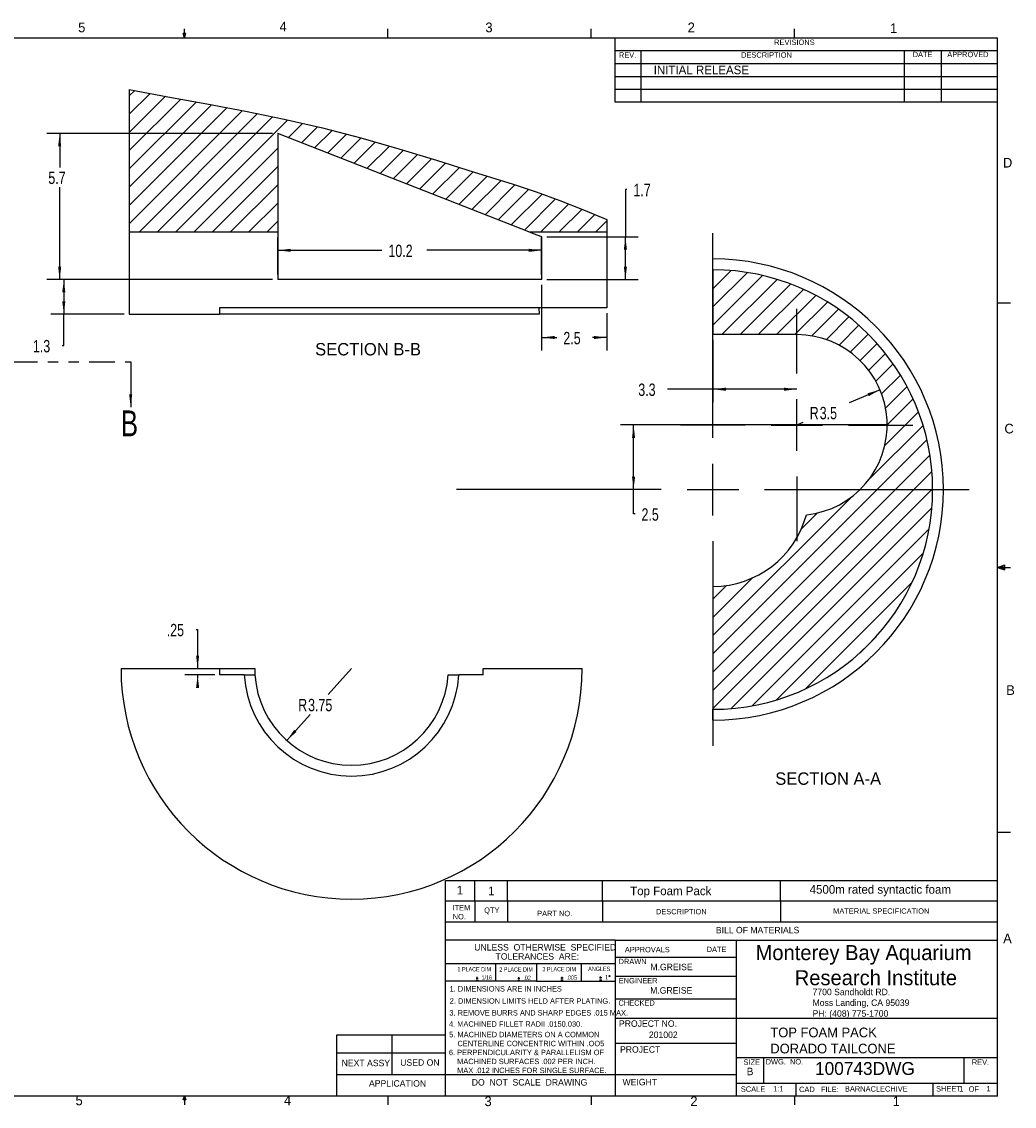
# Model space of a CAD drawing. Extents: x 0.5 to 16.5, y 0.3 to 10.8.
# Tile 2 of 2: x 6.9 to 16.5, y 0.3 to 10.8. Entities that reach past the tile are written whole.
import ezdxf

# ---------------------------------------------------------------- set-up
doc = ezdxf.new("R2010")
doc.units = 0
doc.header["$PDSIZE"] = -1
doc.linetypes.add('SLDSECTION0', pattern=[0.5, 0.25, -0.05, 0.05, -0.05, 0.05, -0.05])
doc.layers.get('0').update_dxf_attribs({"linetype": 'CONTINUOUS'})
doc.layers.get('DEFPOINTS').update_dxf_attribs({"linetype": 'CONTINUOUS'})
doc.dimstyles.new('SLDDIMSTYLE1', dxfattribs={"dimtxt": 0.12, "dimasz": 0.125, "dimexe": 0.125, "dimexo": 0.0625, "dimgap": 0.03, "dimtad": 0, "dimtih": 1, "dimtoh": 1, "dimdec": 1, "dimlfac": 4, "dimzin": 12, "dimtxsty": 'STANDARD', "dimcen": 0.09, "dimazin": 3, "dimtfac": 1, "dimtdec": 4, "dimtofl": 0, "dimtmove": 0, "dimatfit": 3, "dimtolj": 1, "dimtzin": 12})
doc.dimstyles.new('SLDDIMSTYLE3', dxfattribs={"dimtxt": 0.12, "dimasz": 0.125, "dimexe": 0.125, "dimexo": 0.0625, "dimgap": 0.03, "dimtad": 0, "dimtih": 1, "dimtoh": 1, "dimlfac": 4, "dimzin": 12, "dimtxsty": 'STANDARD', "dimcen": 0.09, "dimazin": 3, "dimtfac": 1, "dimtdec": 4, "dimtofl": 0, "dimtmove": 0, "dimatfit": 3, "dimtolj": 1, "dimtzin": 12})
doc.dimstyles.new('SLDDIMSTYLE4', dxfattribs={"dimtxt": 0.12, "dimasz": 0.125, "dimexe": 0.125, "dimexo": 0.0625, "dimgap": 0.03, "dimtad": 0, "dimtih": 1, "dimtoh": 1, "dimlfac": 4, "dimzin": 12, "dimtxsty": 'STANDARD', "dimcen": 0.09, "dimazin": 3, "dimtfac": 1, "dimtdec": 4, "dimtofl": 0, "dimtmove": 0, "dimatfit": 3, "dimtolj": 1, "dimtzin": 12})
doc.dimstyles.new('SLDDIMSTYLE5', dxfattribs={"dimtxt": 0.12, "dimasz": 0.125, "dimexe": 0.125, "dimexo": 0.0625, "dimgap": 0.03, "dimtad": 0, "dimtih": 1, "dimtoh": 1, "dimdec": 1, "dimlfac": 4, "dimzin": 12, "dimtxsty": 'STANDARD', "dimcen": 0.09, "dimazin": 3, "dimtfac": 1, "dimtdec": 4, "dimtofl": 0, "dimtmove": 0, "dimatfit": 3, "dimtolj": 1, "dimtzin": 12})

# ---------------------------------------------------------------- blocks, each defined once
blk = doc.blocks.new('NOTE61')
at = {"color": 7}
for p, q in [((0.19, -0.116), (0.19, -0.096)), ((0.18, -0.106), (0.2, -0.106)), ((0.18, -0.126), (0.2, -0.126))]:
    blk.add_line(p, q, dxfattribs=at)
at = {"color": 7, "width": 0.75}
for s, height, p in [('1 PLACE DIM', 0.04167, (0, -0.042)), ('1/16', 0.0417, (0.233, -0.123))]:
    blk.add_text(s, height=height, dxfattribs=at).set_placement(p)
blk = doc.blocks.new('NOTE62')
at = {"color": 7}
for p, q in [((0.19, -0.116), (0.19, -0.096)), ((0.18, -0.106), (0.2, -0.106)), ((0.18, -0.126), (0.2, -0.126))]:
    blk.add_line(p, q, dxfattribs=at)
at = {"color": 7, "width": 0.75}
for s, height, p in [('2 PLACE DIM', 0.04167, (0, -0.042)), ('.02', 0.0417, (0.233, -0.123))]:
    blk.add_text(s, height=height, dxfattribs=at).set_placement(p)
blk = doc.blocks.new('NOTE63')
at = {"color": 7}
for p, q in [((0.19, -0.116), (0.19, -0.096)), ((0.18, -0.106), (0.2, -0.106)), ((0.18, -0.126), (0.2, -0.126))]:
    blk.add_line(p, q, dxfattribs=at)
at = {"color": 7, "width": 0.75}
for s, height, p in [('3 PLACE DIM', 0.04167, (0, -0.042)), ('.005', 0.0417, (0.233, -0.123))]:
    blk.add_text(s, height=height, dxfattribs=at).set_placement(p)
blk = doc.blocks.new('NOTE64')
at = {"color": 7}
for p, q in [((0.12, -0.116), (0.12, -0.096)), ((0.11, -0.106), (0.13, -0.106)), ((0.11, -0.126), (0.13, -0.126))]:
    blk.add_line(p, q, dxfattribs=at)
blk.add_circle((0.207, -0.091), 0.005, dxfattribs=at)
at = {"color": 7, "width": 0.75}
for s, p in [('ANGLES', (0, -0.042)), ('1', (0.163, -0.123))]:
    blk.add_text(s, height=0.0417, dxfattribs=at).set_placement(p)
blk = doc.blocks.new('*D4')
at = {"color": 7, "linetype": 'CONTINUOUS'}
for p, q in [((10.119, 4.534), (9.891, 4.281)), ((9.491, 3.837), (9.719, 4.09))]:
    blk.add_line(p, q, dxfattribs=at)
at = {"color": 7}
blk.add_solid([(9.491, 3.837), (9.586, 3.92), (9.564, 3.94)], dxfattribs=at)
at = {"layer": 'DEFPOINTS', "color": 7}
for p in [(10.119, 4.534), (9.491, 3.837)]:
    blk.add_point(p, dxfattribs=at)
at = {"color": 7, "width": 0.75}
for s, p in [('R', (9.602, 4.12)), ('3.75', (9.698, 4.12))]:
    blk.add_text(s, height=0.12, dxfattribs=at).set_placement(p)
blk = doc.blocks.new('*D5')
at = {"color": 7, "linetype": 'CONTINUOUS'}
for p, q in [((8.613, 4.911), (8.628, 4.911)), ((8.628, 4.911), (8.628, 4.534)), ((8.794, 4.471), (8.503, 4.471)), ((8.628, 4.471), (8.628, 4.441))]:
    blk.add_line(p, q, dxfattribs=at)
at = {"color": 7}
for points in [[(8.628, 4.534), (8.643, 4.659), (8.613, 4.659)], [(8.628, 4.471), (8.613, 4.346), (8.643, 4.346)]]:
    blk.add_solid(points, dxfattribs=at)
at = {"layer": 'DEFPOINTS', "color": 7}
for p in [(8.844, 4.534), (8.844, 4.471)]:
    blk.add_point(p, dxfattribs=at)
at = {"color": 7, "width": 0.75}
blk.add_text('.25', height=0.12, dxfattribs=at).set_placement((8.329, 4.846))
blk = doc.blocks.new('*D6')
at = {"color": 7, "linetype": 'CONTINUOUS'}
for p, q in [((15.237, 7.233), (14.937, 7.106)), ((14.431, 6.892), (14.494, 6.918))]:
    blk.add_line(p, q, dxfattribs=at)
at = {"color": 7}
blk.add_solid([(15.237, 7.233), (15.116, 7.198), (15.128, 7.171)], dxfattribs=at)
at = {"layer": 'DEFPOINTS', "color": 7}
for p in [(15.237, 7.233), (14.431, 6.892)]:
    blk.add_point(p, dxfattribs=at)
at = {"color": 7, "width": 0.75}
for s, p in [('R', (14.556, 6.947)), ('3.5', (14.653, 6.947))]:
    blk.add_text(s, height=0.12, dxfattribs=at).set_placement(p)
blk = doc.blocks.new('*D7')
at = {"color": 7, "linetype": 'CONTINUOUS'}
for p, q in [((13.619, 7.717), (13.619, 7.113)), ((13.619, 7.238), (13.18, 7.238)), ((14.431, 7.238), (13.619, 7.238))]:
    blk.add_line(p, q, dxfattribs=at)
at = {"color": 7}
for points in [[(13.619, 7.238), (13.744, 7.223), (13.744, 7.253)], [(14.431, 7.238), (14.306, 7.253), (14.306, 7.223)]]:
    blk.add_solid(points, dxfattribs=at)
at = {"layer": 'DEFPOINTS', "color": 7}
for p in [(14.431, 7.829), (13.619, 7.767)]:
    blk.add_point(p, dxfattribs=at)
at = {"color": 7, "width": 0.75}
blk.add_text('3.3', height=0.12, dxfattribs=at).set_placement((12.896, 7.173))
blk = doc.blocks.new('*D8')
at = {"color": 7, "linetype": 'CONTINUOUS'}
for p, q in [((15.319, 6.892), (12.725, 6.892)), ((12.85, 6.267), (12.85, 6.892)), ((12.85, 6.03), (12.85, 6.267)), ((12.865, 6.03), (12.85, 6.03))]:
    blk.add_line(p, q, dxfattribs=at)
at = {"color": 7}
for points in [[(12.85, 6.892), (12.835, 6.767), (12.865, 6.767)], [(12.85, 6.267), (12.865, 6.392), (12.835, 6.392)]]:
    blk.add_solid(points, dxfattribs=at)
at = {"layer": 'DEFPOINTS', "color": 7}
for p in [(13.494, 6.892), (11.324, 6.267)]:
    blk.add_point(p, dxfattribs=at)
at = {"color": 7, "width": 0.75}
blk.add_text('2.5', height=0.12, dxfattribs=at).set_placement((12.927, 5.965))
blk = doc.blocks.new('*D9')
at = {"color": 7, "linetype": 'CONTINUOUS'}
for p, q in [((12.786, 9.172), (12.771, 9.172)), ((12.771, 9.172), (12.771, 8.714)), ((12.01, 8.714), (12.896, 8.714)), ((12.771, 8.3), (12.771, 8.714)), ((12.01, 8.3), (12.896, 8.3))]:
    blk.add_line(p, q, dxfattribs=at)
at = {"color": 7}
for points in [[(12.771, 8.714), (12.756, 8.589), (12.786, 8.589)], [(12.771, 8.3), (12.786, 8.425), (12.756, 8.425)]]:
    blk.add_solid(points, dxfattribs=at)
at = {"layer": 'DEFPOINTS', "color": 7}
for p in [(11.96, 8.714), (11.96, 8.3)]:
    blk.add_point(p, dxfattribs=at)
at = {"color": 7, "width": 0.75}
blk.add_text('1.7', height=0.12, dxfattribs=at).set_placement((12.849, 9.107))
blk = doc.blocks.new('*D10')
at = {"color": 7, "linetype": 'CONTINUOUS'}
for p, q in [((9.354, 8.3), (7.207, 8.3)), ((7.332, 8.3), (7.332, 7.964)), ((7.916, 7.964), (7.207, 7.964)), ((7.332, 7.66), (7.332, 7.964)), ((7.317, 7.66), (7.332, 7.66))]:
    blk.add_line(p, q, dxfattribs=at)
at = {"color": 7}
for points in [[(7.332, 8.3), (7.317, 8.175), (7.347, 8.175)], [(7.332, 7.964), (7.347, 8.089), (7.317, 8.089)]]:
    blk.add_solid(points, dxfattribs=at)
at = {"layer": 'DEFPOINTS', "color": 7}
for p in [(9.404, 8.3), (7.966, 7.964)]:
    blk.add_point(p, dxfattribs=at)
at = {"color": 7, "width": 0.75}
blk.add_text('1.3', height=0.12, dxfattribs=at).set_placement((7.033, 7.595))
blk = doc.blocks.new('*D11')
at = {"color": 7, "linetype": 'CONTINUOUS'}
for p, q in [((9.354, 9.714), (7.167, 9.714)), ((7.292, 9.714), (7.292, 9.385)), ((7.292, 8.3), (7.292, 9.195)), ((9.354, 8.3), (7.167, 8.3))]:
    blk.add_line(p, q, dxfattribs=at)
at = {"color": 7}
for points in [[(7.292, 9.714), (7.277, 9.589), (7.307, 9.589)], [(7.292, 8.3), (7.307, 8.425), (7.277, 8.425)]]:
    blk.add_solid(points, dxfattribs=at)
at = {"layer": 'DEFPOINTS', "color": 7}
for p in [(9.404, 9.714), (9.404, 8.3)]:
    blk.add_point(p, dxfattribs=at)
at = {"color": 7, "width": 0.75}
blk.add_text('5.7', height=0.12, dxfattribs=at).set_placement((7.182, 9.225))
blk = doc.blocks.new('*D12')
at = {"color": 7, "linetype": 'CONTINUOUS'}
for p, q in [((9.404, 8.35), (9.404, 8.708)), ((11.96, 8.35), (11.96, 8.708)), ((9.404, 8.583), (10.413, 8.583)), ((11.96, 8.583), (10.848, 8.583))]:
    blk.add_line(p, q, dxfattribs=at)
at = {"color": 7}
for points in [[(9.404, 8.583), (9.529, 8.568), (9.529, 8.598)], [(11.96, 8.583), (11.835, 8.598), (11.835, 8.568)]]:
    blk.add_solid(points, dxfattribs=at)
at = {"layer": 'DEFPOINTS', "color": 7}
for p in [(9.404, 8.3), (11.96, 8.3)]:
    blk.add_point(p, dxfattribs=at)
at = {"color": 7, "width": 0.75}
blk.add_text('10.2', height=0.12, dxfattribs=at).set_placement((10.476, 8.518))
blk = doc.blocks.new('*D13')
at = {"color": 7, "linetype": 'CONTINUOUS'}
for p, q in [((11.96, 8.25), (11.96, 7.614)), ((12.591, 7.976), (12.591, 7.614)), ((11.96, 7.739), (12.107, 7.739)), ((12.591, 7.739), (12.453, 7.739))]:
    blk.add_line(p, q, dxfattribs=at)
at = {"color": 7}
for points in [[(11.96, 7.739), (12.085, 7.724), (12.085, 7.754)], [(12.591, 7.739), (12.466, 7.754), (12.466, 7.724)]]:
    blk.add_solid(points, dxfattribs=at)
at = {"layer": 'DEFPOINTS', "color": 7}
for p in [(11.96, 8.3), (12.591, 8.026)]:
    blk.add_point(p, dxfattribs=at)
at = {"color": 7, "width": 0.75}
blk.add_text('2.5', height=0.12, dxfattribs=at).set_placement((12.17, 7.673))

msp = doc.modelspace()

# ---------------------------------------------------------------- linework, layer by layer
at = {"color": 255, "linetype": 'CONTINUOUS'}
for p, q in [((8.501, 10.6421), (8.501, 10.7269)), ((10.4698, 10.6421), (10.4698, 10.7269)), ((12.4385, 10.6421), (12.4385, 10.7269)), ((14.4073, 10.6421), (14.4073, 10.7269)), ((0.6263, 10.6421), (16.3763, 10.6421)), ((8.501, 10.6421), (8.4878, 10.684)), ((8.5136, 10.684), (8.4878, 10.684)), ((8.494, 10.684), (8.501, 10.6421)), ((8.501, 10.6421), (8.5136, 10.684)), ((8.5059, 10.684), (8.501, 10.6421)), ((12.6724, 10.0171), (12.6724, 10.6421)), ((16.3763, 0.3921), (16.3763, 10.6421)), ((12.6724, 10.5171), (16.3763, 10.5171)), ((12.9197, 10.5171), (12.9197, 10.0171)), ((15.4693, 10.5171), (15.4693, 10.0171)), ((15.8292, 10.5171), (15.8292, 10.0171)), ((12.6724, 10.3921), (16.3763, 10.3921)), ((12.6724, 10.2671), (16.3763, 10.2671)), ((12.6724, 10.1421), (16.3763, 10.1421)), ((16.3763, 10.0171), (12.6724, 10.0171)), ((16.3763, 8.0753), (16.5013, 8.0753)), ((16.3763, 5.5128), (16.4434, 5.5368)), ((16.3763, 5.5128), (16.4434, 5.5218)), ((16.3763, 5.5128), (16.5013, 5.5128)), ((16.3763, 5.5128), (16.4434, 5.4902)), ((16.3763, 5.5128), (16.4434, 5.5025)), ((16.4434, 5.5368), (16.4434, 5.4902)), ((16.3763, 2.9503), (16.5013, 2.9503)), ((11.0289, 2.28), (11.0289, 2.4806)), ((11.0289, 2.4806), (16.3763, 2.4806)), ((11.3127, 2.28), (11.3127, 2.4806)), ((11.6305, 2.28), (11.6305, 2.4806)), ((12.5495, 2.28), (12.5495, 2.4806)), ((14.2735, 2.28), (14.2735, 2.4806)), ((16.3763, 2.28), (11.0289, 2.28)), ((11.0289, 0.3921), (11.0289, 2.28)), ((11.3127, 2.28), (11.3127, 2.0772)), ((11.6305, 2.28), (11.6305, 2.0772)), ((12.5495, 2.28), (12.5495, 2.0772)), ((14.2735, 2.28), (14.2735, 2.0772)), ((16.3763, 2.0772), (11.0289, 2.0772)), ((12.6724, 1.904), (11.0289, 1.904)), ((12.6724, 1.904), (16.3763, 1.904)), ((12.6724, 1.904), (12.6724, 0.3921)), ((13.8435, 1.904), (13.8435, 0.3921)), ((12.6724, 1.7398), (13.8435, 1.7398)), ((11.0289, 1.6771), (12.6724, 1.6771)), ((11.5139, 1.6771), (11.5139, 1.5066)), ((11.9112, 1.6771), (11.9112, 1.5066)), ((12.3421, 1.6771), (12.3421, 1.5066)), ((11.9112, 1.5066), (11.0289, 1.5066)), ((11.9112, 1.5066), (12.6724, 1.5066)), ((12.6724, 1.5541), (13.8435, 1.5541)), ((12.6724, 1.336), (13.8435, 1.336)), ((12.6724, 1.148), (13.8435, 1.148)), ((13.8435, 1.148), (16.3763, 1.148)), ((9.9763, 0.3921), (9.9763, 0.9869)), ((9.9763, 0.9869), (11.0289, 0.9869)), ((10.5088, 0.9869), (10.5088, 0.6021)), ((13.8435, 0.9041), (12.6724, 0.9041)), ((9.9763, 0.8137), (11.0289, 0.8137)), ((13.8435, 0.7671), (16.3763, 0.7671)), ((14.1099, 0.7671), (14.1099, 0.5171)), ((16.0474, 0.7671), (16.0474, 0.5171)), ((9.9763, 0.6021), (13.8435, 0.6021)), ((13.8435, 0.5171), (16.3763, 0.5171)), ((14.4224, 0.5171), (14.4224, 0.3921)), ((15.7474, 0.5171), (15.7474, 0.3921)), ((16.3763, 0.3921), (0.6263, 0.3921)), ((8.4878, 0.3575), (8.501, 0.3921)), ((8.5136, 0.3575), (8.4878, 0.3575)), ((8.501, 0.3921), (8.501, 0.3073)), ((8.501, 0.3921), (8.5136, 0.3575)), ((10.4698, 0.3921), (10.4698, 0.3073)), ((12.4385, 0.3921), (12.4385, 0.3073)), ((14.4073, 0.3921), (14.4073, 0.3073))]:
    msp.add_line(p, q, dxfattribs=at)
at = {"color": 7, "linetype": 'CONTINUOUS'}
for p, q in [((7.9662, 10.1412), (7.9662, 8.7619)), ((8.0189, 10.1313), (7.9662, 10.0786)), ((8.1675, 10.1031), (7.9662, 9.9018)), ((8.3162, 10.075), (7.9662, 9.725)), ((8.4648, 10.0468), (7.9662, 9.5483)), ((8.6135, 10.0187), (7.9662, 9.3715)), ((8.7623, 9.9907), (7.9662, 9.1947)), ((8.9111, 9.9628), (7.9662, 9.0179)), ((9.0599, 9.9348), (7.9662, 8.8411)), ((9.2087, 9.9068), (8.0638, 8.7619)), ((9.354, 9.8753), (8.2405, 8.7619)), ((9.4991, 9.8437), (8.4173, 8.7619)), ((9.6442, 9.812), (9.5059, 9.6737)), ((9.7893, 9.7803), (9.633, 9.624)), ((11.8369, 8.7619), (9.4037, 9.7137)), ((9.4037, 9.7137), (9.4037, 8.7619)), ((9.9304, 9.7446), (9.7601, 9.5743)), ((10.0695, 9.7069), (9.8871, 9.5246)), ((10.2086, 9.6693), (10.0142, 9.4749)), ((9.4037, 9.5715), (8.5941, 8.7619)), ((10.3477, 9.6316), (10.1413, 9.4252)), ((10.4859, 9.5931), (10.2683, 9.3755)), ((10.6214, 9.5518), (10.3954, 9.3258)), ((10.7569, 9.5105), (10.5225, 9.2761)), ((10.8924, 9.4692), (10.6495, 9.2263)), ((9.4037, 9.3948), (8.7709, 8.7619)), ((11.0278, 9.4279), (10.7766, 9.1766)), ((11.1628, 9.3861), (10.9037, 9.1269)), ((11.2977, 9.3441), (11.0308, 9.0772)), ((11.4325, 9.3022), (11.1578, 9.0275)), ((11.5673, 9.2602), (11.2849, 8.9778)), ((9.4037, 9.218), (8.9477, 8.7619)), ((11.7017, 9.2179), (11.412, 8.9281)), ((11.8347, 9.174), (11.539, 8.8784)), ((9.4037, 9.0412), (9.1244, 8.7619)), ((11.9657, 9.1283), (11.6661, 8.8287)), ((12.0945, 9.0803), (11.7932, 8.779)), ((12.2214, 9.0305), (11.9529, 8.7619)), ((12.3475, 8.9797), (12.1296, 8.7619)), ((12.4735, 8.929), (12.3064, 8.7619)), ((9.4037, 8.8644), (9.3012, 8.7619)), ((12.5912, 8.8699), (12.4832, 8.7619)), ((12.5912, 8.8817), (12.5912, 8.7619)), ((7.9662, 8.7619), (9.4037, 8.7619)), ((7.9662, 8.7619), (7.9662, 7.9637)), ((9.4037, 8.7619), (9.4037, 8.3002)), ((11.8369, 8.7619), (12.5912, 8.7619)), ((12.5912, 8.7619), (12.5912, 8.0262)), ((13.6187, 6.7666), (13.6187, 8.749)), ((11.9601, 8.3002), (11.9601, 8.7137)), ((13.6187, 8.3944), (13.6187, 8.499)), ((11.9601, 8.3002), (9.4037, 8.3002)), ((13.6187, 8.3944), (13.6187, 7.7666)), ((13.7947, 8.3871), (13.6187, 8.2111)), ((13.9525, 8.3681), (13.6187, 8.0344)), ((14.1004, 8.3392), (13.6187, 7.8576)), ((14.2397, 8.3018), (13.7045, 7.7666)), ((14.3715, 8.2568), (13.8813, 7.7666)), ((14.4965, 8.205), (14.0581, 7.7666)), ((14.615, 8.1468), (14.2349, 7.7666)), ((12.5912, 8.0262), (8.8412, 8.0262)), ((8.8412, 8.0262), (8.8412, 7.9637)), ((11.9313, 8.0262), (11.9359, 7.9637)), ((14.7277, 8.0826), (14.4116, 7.7666)), ((14.4312, 7.3916), (14.4312, 8.0166)), ((14.8346, 8.0128), (14.5763, 7.7545)), ((7.9662, 7.9637), (8.8412, 7.9637)), ((11.9359, 7.9637), (8.8412, 7.9637)), ((14.9362, 7.9376), (14.7172, 7.7186)), ((15.0324, 7.857), (14.8404, 7.665)), ((14.4312, 7.7666), (13.6187, 7.7666)), ((15.1234, 7.7712), (14.9491, 7.5969)), ((15.2091, 7.6802), (15.0446, 7.5157)), ((15.2897, 7.584), (15.1274, 7.4217)), ((7.9796, 7.503), (7.9796, 7.065)), ((15.365, 7.4825), (15.1972, 7.3147)), ((15.4348, 7.3755), (15.2526, 7.1933)), ((15.4989, 7.2629), (15.2909, 7.0549)), ((14.4312, 6.6416), (14.4312, 7.1416)), ((15.5571, 7.1443), (15.3062, 6.8934)), ((15.609, 7.0194), (15.2837, 6.6941)), ((13.9312, 6.8916), (13.3062, 6.8916)), ((14.1812, 6.8916), (14.6812, 6.8916)), ((14.9312, 6.8916), (15.5562, 6.8916)), ((15.654, 6.8876), (15.1259, 6.3595)), ((15.6914, 6.7482), (13.6187, 4.6756)), ((15.7202, 6.6003), (13.6187, 4.4988)), ((13.6187, 6.0166), (13.6187, 6.5166)), ((15.7393, 6.4426), (13.6187, 4.3221)), ((14.4312, 6.3916), (14.4312, 5.7666)), ((13.1187, 6.2666), (11.1364, 6.2666)), ((13.3687, 6.2666), (13.8687, 6.2666)), ((15.7466, 6.2731), (13.6187, 4.1453)), ((14.9633, 6.197), (13.6187, 4.8524)), ((14.1187, 6.2666), (16.1011, 6.2666)), ((15.7392, 6.0889), (13.7964, 4.1462)), ((14.6288, 6.0392), (14.4755, 5.8859)), ((15.7121, 5.8851), (14.0003, 4.1733)), ((13.6187, 5.7666), (13.6187, 3.7842)), ((15.6559, 5.6521), (14.2332, 4.2294)), ((13.9995, 5.4099), (13.6187, 5.0292)), ((15.5466, 5.366), (14.5193, 4.3387)), ((13.7513, 5.3385), (13.6187, 5.2059)), ((13.6187, 5.3291), (13.6187, 4.1388)), ((15.199, 4.8416), (15.0437, 4.6864)), ((7.8862, 4.5339), (8.8436, 4.5339)), ((8.8436, 4.4714), (8.8436, 4.5339)), ((8.8436, 4.5339), (9.1811, 4.5339)), ((11.3936, 4.4714), (11.3936, 4.5339)), ((11.3936, 4.5339), (12.3509, 4.5339)), ((9.0791, 4.4714), (8.8436, 4.4714)), ((9.0791, 4.4714), (9.1831, 4.4714)), ((11.054, 4.4714), (11.158, 4.4714)), ((11.3936, 4.4714), (11.158, 4.4714)), ((13.6187, 4.0342), (13.6187, 4.1388))]:
    msp.add_line(p, q, dxfattribs=at)
at = {"color": 7, "linetype": 'SLDSECTION0'}
msp.add_line((1.5777, 7.503), (7.9796, 7.503), dxfattribs=at)
at = {"color": 7, "linetype": 'CONTINUOUS', "flags": 128}
for points in [[(7.9662, 10.1412), (8.3408, 10.0691), (8.7161, 10), (9.0912, 9.9298), (9.4651, 9.8545), (9.8369, 9.7699), (10.2073, 9.6731), (10.5753, 9.567), (10.9416, 9.455), (11.3073, 9.3406), (11.6732, 9.2273), (11.9058, 9.1506), (12.1354, 9.0651), (12.3637, 8.9743), (12.5912, 8.8817)], [(11.9601, 8.7137), (11.9172, 8.7305), (11.8761, 8.7465), (11.8369, 8.7619)]]:
    msp.add_lwpolyline(points, dxfattribs=at)
at = {"color": 7, "linetype": 'CONTINUOUS'}
for centre, radius, start, end in [((13.6187, 6.2666), 2.2324, 270, 90), ((13.6187, 6.2666), 2.1278, 270, 90), ((14.4312, 6.8916), 0.875, 276.06116, 90), ((13.6187, 6.2666), 0.9375, 270, 344.84394), ((10.1186, 4.5339), 2.2324, 180, 0), ((10.1186, 4.5339), 0.9375, 180, 183.82255), ((10.1186, 4.5339), 1.0414, 183.44081, 356.55919), ((10.1186, 4.5339), 0.9375, 183.82255, 356.17745)]:
    msp.add_arc(centre, radius, start, end, dxfattribs=at)
msp.add_solid([(7.9796, 7.065), (7.9946, 7.19), (7.9646, 7.19)], dxfattribs=at)

# ---------------------------------------------------------------- block references
for name, p in [('NOTE61', (11.1445, 1.6428)), ('NOTE62', (11.5499, 1.6406)), ('NOTE63', (11.9672, 1.6436)), ('NOTE64', (12.4113, 1.6468))]:
    msp.add_blockref(name, p)

# ---------------------------------------------------------------- texts
at = {"color": 7, "width": 0.75}
msp.add_text('B', height=0.25, dxfattribs=at).set_placement((7.884, 6.7826))
at = {"color": 7}
for s, insert, char_height, attachment_point in [('5', (7.4709, 10.7884), 0.0937, 1), ('4', (9.4217, 10.7968), 0.0937, 1), ('3', (11.4149, 10.7884), 0.0937, 1), ('2', (13.3741, 10.7884), 0.0937, 1), ('1', (15.3333, 10.7799), 0.0937, 1), ('REVISIONS', (14.212, 10.6238), 0.05208, 1), ('DATE', (15.5531, 10.5055), 0.05208, 1), ('APPROVED', (15.8884, 10.5055), 0.05208, 1), ('REV.', (12.7081, 10.5005), 0.05208, 1), ('DESCRIPTION', (13.8915, 10.5005), 0.052083, 1), ('INITIAL RELEASE', (13.0453, 10.3716), 0.083333, 1), ('D', (16.4276, 9.4784), 0.0937, 1), ('SECTION B-B', (10.2787, 7.6855), 0.12, 2), ('C', (16.4418, 6.9034), 0.0937, 1), ('B', (16.4593, 4.3714), 0.0937, 1), ('SECTION A-A', (14.7349, 3.5277), 0.12, 2), ('1', (11.137, 2.4292), 0.0833, 1), ('1', (11.4413, 2.4221), 0.0833, 1), ('Top Foam Pack', (12.8172, 2.4221), 0.083333, 1), ('4500m rated syntactic foam', (14.5553, 2.4366), 0.083333, 1), ('ITEM', (11.0974, 2.2431), 0.05208, 1), ('QTY', (11.403, 2.2197), 0.05208, 1), ('DESCRIPTION', (13.067, 2.2056), 0.052083, 1), ('MATERIAL SPECIFICATION', (14.7834, 2.2113), 0.052083, 1), ('NO.', (11.0986, 2.1573), 0.05208, 1), ('PART NO.', (11.9164, 2.1878), 0.05208, 1), ('BILL OF MATERIALS', (13.6469, 2.0322), 0.0625, 1), ('A', (16.4295, 1.9671), 0.0937, 1), ('UNLESS  OTHERWISE  SPECIFIED', (11.3072, 1.8654), 0.0625, 1), ('APPROVALS', (12.7656, 1.8381), 0.05208, 1), ('DATE', (13.5578, 1.84), 0.05208, 1), ('Monterey Bay Aquarium\\P       Research Institute', (14.0317, 1.8559), 0.145833, 1), ('TOLERANCES  ARE:', (11.5135, 1.7769), 0.0625, 1), ('DRAWN', (12.7048, 1.723), 0.05208, 1), ('M.GREISE', (13.013, 1.675), 0.0625, 1), ('ENGINEER', (12.7065, 1.537), 0.05208, 1), ('1. DIMENSIONS ARE IN INCHES', (11.0684, 1.4582), 0.052083, 1), ('M.GREISE', (13.0106, 1.4485), 0.0625, 1), ('7700 Sandholdt RD.\\PMoss Landing, CA 95039\\PPH: (408) 775-1700', (14.5835, 1.4331), 0.0625, 1), ('2. DIMENSION LIMITS HELD AFTER PLATING.', (11.0696, 1.3408), 0.052083, 1), ('CHECKED', (12.7041, 1.3216), 0.05208, 1), ('3. REMOVE BURRS AND SHARP EDGES .015 MAX.', (11.066, 1.2256), 0.052083, 1), ('4. MACHINED FILLET RADII .0150.030.', (11.0624, 1.1176), 0.052083, 1), ('PROJECT NO.', (12.7086, 1.1268), 0.0625, 1), ('TOP FOAM PACK\\PDORADO TAILCONE\\P', (14.1747, 1.0568), 0.09375, 1), ('5. MACHINED DIAMETERS ON A COMMON\\P    CENTERLINE CONCENTRIC WITHIN .OO5', (11.0644, 1.0157), 0.052083, 1), ('201002', (12.9985, 1.0185), 0.0625, 1), ('6. PERPENDICULARITY & PARALLELISM OF\\P    MACHINED SURFACES .002 PER INCH.\\P    MAX .012 INCHES FOR SINGLE SURFACE.', (11.0616, 0.842), 0.052083, 1), ('PROJECT', (12.7189, 0.8761), 0.0625, 1), ('NEXT ASSY', (10.0228, 0.7452), 0.0625, 1), ('USED ON', (10.5904, 0.7497), 0.0625, 1), ('SIZE', (13.9148, 0.7483), 0.05208, 1), ('DWG.  NO.', (14.1292, 0.7521), 0.05208, 1), ('REV.', (16.1262, 0.7483), 0.05208, 1), ('B', (13.9458, 0.6685), 0.0729, 1), ('100743DWG', (14.6075, 0.7234), 0.125, 1), ('APPLICATION', (10.2879, 0.5475), 0.0625, 1), ('DO  NOT  SCALE  DRAWING', (11.2833, 0.5581), 0.0625, 1), ('WEIGHT', (12.7431, 0.5603), 0.0625, 1), ('SCALE ', (13.8892, 0.4871), 0.05208, 1), ('1:1', (14.2025, 0.4907), 0.05208, 1), ('CAD   FILE:   ', (14.4529, 0.4843), 0.052083, 1), ('BARNACLE\\ARCHIVE', (14.8973, 0.4892), 0.052083, 1), ('SHEET', (15.7802, 0.4901), 0.05208, 1), ('1', (16.0042, 0.4899), 0.0521, 1), ('OF', (16.0957, 0.4877), 0.05208, 1), ('1', (16.2673, 0.4909), 0.0521, 1), ('5', (7.4455, 0.3984), 0.0937, 1), ('4', (9.4641, 0.3984), 0.0937, 1), ('3', (11.4064, 0.39), 0.0937, 1), ('2', (13.3995, 0.39), 0.0937, 1), ('1', (15.3588, 0.39), 0.0937, 1)]:
    msp.add_mtext(s, dxfattribs=dict(at, insert=insert, char_height=char_height, attachment_point=attachment_point))

# ---------------------------------------------------------------- dimensions: what is measured, and where the dimension line sits
for base, p1, p2, angle, dimstyle, picture, middle in [((7.2923, 9.7137), (9.4037, 9.7137), (9.4037, 8.3002), 90, 'SLDDIMSTYLE1', '*D11', (7.2923, 9.2901)), ((12.7712, 8.3002), (11.9601, 8.3002), (11.9601, 8.7137), 90, 'SLDDIMSTYLE1', '*D9', (12.7712, 9.1722)), ((11.9601, 8.5831), (11.9601, 8.3002), (9.4037, 8.3002), 180, 'SLDDIMSTYLE1', '*D12', (10.6307, 8.5831)), ((7.3316, 8.3002), (9.4037, 8.3002), (7.9662, 7.9637), 90, 'SLDDIMSTYLE1', '*D10', (7.3316, 7.6601)), ((12.8497, 6.2666), (11.3239, 6.2666), (13.4937, 6.8916), 90, 'SLDDIMSTYLE1', '*D8', (12.8497, 6.0302)), ((8.6276, 4.4714), (8.8436, 4.4714), (8.8436, 4.5339), 90, 'SLDDIMSTYLE4', '*D5', (8.6276, 4.9109))]:
    dim = msp.add_linear_dim(base=base, p1=p1, p2=p2, angle=angle, dimstyle=dimstyle)
    dim.commit()
    dim.dimension.update_dxf_attribs({"geometry": picture, "text_midpoint": middle, "dimtype": 160})
for base, p1, p2, picture, middle in [((11.9601, 7.7387), (11.9601, 8.3002), (12.5912, 8.0262), '*D13', (12.2802, 7.7387)), ((14.4312491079, 7.2383182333), (14.4312491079, 7.8291024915), (13.6187491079, 7.7666024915), '*D7', (13.0068289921, 7.2383182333))]:
    dim = msp.add_linear_dim(base=base, p1=p1, p2=p2, dimstyle='SLDDIMSTYLE1')
    dim.commit()
    dim.dimension.update_dxf_attribs({"geometry": picture, "text_midpoint": middle, "dimtype": 160})
for center, mpoint, dimstyle, picture, middle in [((14.4312, 6.8916), (15.2368, 7.2333), 'SLDDIMSTYLE5', '*D6', (14.7153, 7.0121)), ((10.1186, 4.5339), (9.4914, 3.837), 'SLDDIMSTYLE3', '*D4', (9.805, 4.1854))]:
    dim = msp.add_radius_dim(center=center, mpoint=mpoint, dimstyle=dimstyle)
    dim.commit()
    dim.dimension.update_dxf_attribs({"geometry": picture, "text_midpoint": middle, "dimtype": 164})

doc.saveas('drawing.dxf')
